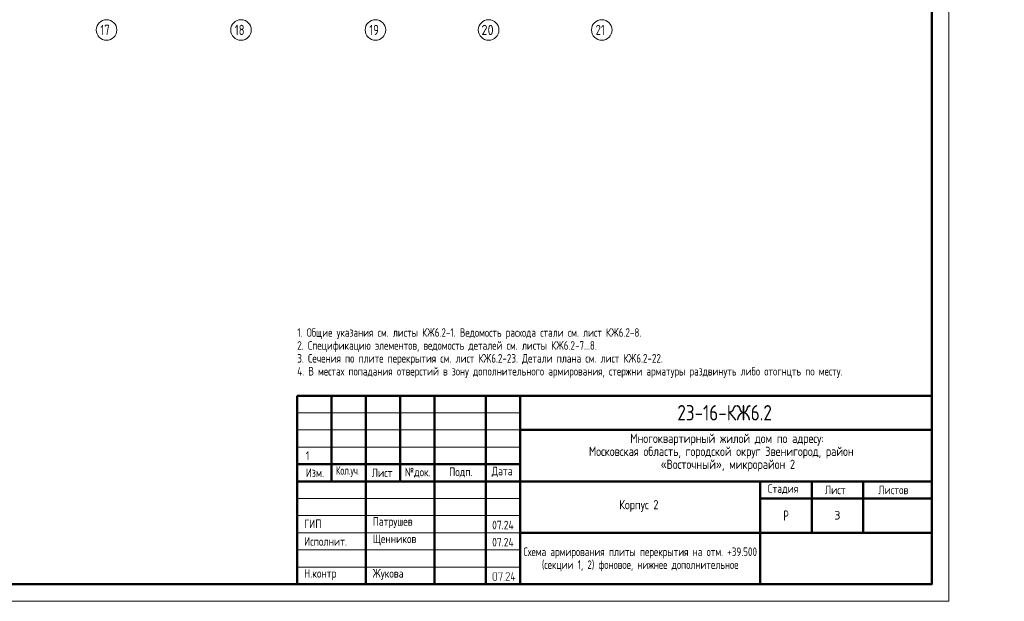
# Model space of a CAD drawing. Header units: millimetres. Extents: x 0 to 61017, y 0 to 42000.
# Tile 11 of 16: x 32307 to 61017, y 0 to 16970. Entities that reach past the tile are written whole.
import ezdxf

# ---------------------------------------------------------------- set-up
doc = ezdxf.new("R2010")
doc.units = ezdxf.units.MM
doc.linetypes.add('______5', pattern=[1100, 800, -100, 100, -100])
doc.layers.add('Standard', color=7, linetype='Continuous', lineweight=25)
doc.layers.add('Оси', color=40, linetype='______5', lineweight=18)
doc.styles.add('GOST 2.304-81', font='txt')
doc.styles.add('ISOCPEUR', font='txt')

msp = doc.modelspace()

# ---------------------------------------------------------------- hatches: boundary and pattern name
at = {"layer": 'Standard', "linetype": 'Continuous', "lineweight": 25, "transparency": 33554687}
h = msp.add_hatch(color=7, dxfattribs=at)
h.paths.add_polyline_path([(46225, 655), (46225, 652), (46225, 649), (46225, 647), (46224, 644), (46224, 641), (46223, 639), (46222, 637), (46221, 634), (46220, 632), (46219, 630), (46218, 627), (46216, 625), (46215, 623), (46213, 621), (46212, 619), (46210, 617), (46208, 615), (46206, 613), (46204, 612), (46201, 610), (46199, 609), (46197, 607), (46195, 606), (46192, 605), (46190, 604), (46188, 603), (46185, 603), (46182, 602), (46180, 602), (46177, 602), (46175, 601), (46172, 601), (46154, 601), (46151, 601), (46149, 602), (46146, 602), (46144, 602), (46142, 603), (46139, 603), (46137, 604), (46135, 605), (46132, 606), (46130, 607), (46128, 609), (46126, 610), (46123, 611), (46121, 613), (46119, 615), (46117, 617), (46115, 619), (46113, 621), (46111, 623), (46110, 625), (46108, 627), (46107, 629), (46106, 632), (46105, 634), (46104, 636), (46103, 639), (46102, 641), (46102, 644), (46101, 646), (46101, 649), (46101, 652), (46101, 655), (46101, 797), (46101, 799), (46101, 802), (46101, 804), (46102, 807), (46102, 809), (46103, 812), (46104, 814), (46105, 817), (46106, 819), (46107, 821), (46108, 823), (46109, 826), (46111, 828), (46113, 830), (46114, 832), (46116, 834), (46118, 836), (46120, 838), (46122, 839), (46124, 841), (46127, 842), (46129, 844), (46131, 845), (46133, 846), (46136, 847), (46138, 848), (46141, 848), (46143, 849), (46146, 849), (46149, 850), (46151, 850), (46154, 850), (46172, 850), (46175, 850), (46177, 850), (46180, 849), (46182, 849), (46185, 849), (46187, 848), (46190, 847), (46192, 846), (46194, 845), (46197, 844), (46199, 843), (46201, 841), (46203, 840), (46205, 838), (46207, 836), (46209, 834), (46211, 832), (46213, 830), (46215, 828), (46216, 826), (46218, 824), (46219, 822), (46220, 820), (46221, 817), (46222, 815), (46223, 812), (46224, 810), (46224, 807), (46225, 805), (46225, 802), (46225, 799), (46225, 797)], flags=16)
h.paths.add_polyline_path([(46208, 655), (46208, 797), (46208, 800), (46207, 804), (46206, 807), (46205, 810), (46204, 813), (46202, 816), (46200, 819), (46197, 822), (46194, 824), (46192, 826), (46189, 828), (46185, 830), (46182, 831), (46179, 832), (46175, 832), (46172, 832), (46154, 832), (46150, 832), (46147, 832), (46144, 831), (46140, 830), (46137, 828), (46134, 826), (46131, 824), (46129, 822), (46126, 819), (46124, 816), (46122, 814), (46121, 810), (46120, 807), (46119, 804), (46118, 800), (46118, 797), (46118, 655), (46118, 651), (46119, 648), (46120, 644), (46121, 641), (46123, 638), (46125, 635), (46127, 632), (46129, 630), (46132, 627), (46135, 625), (46138, 623), (46141, 622), (46144, 620), (46147, 620), (46151, 619), (46154, 619), (46172, 619), (46175, 619), (46179, 620), (46182, 620), (46185, 621), (46188, 623), (46191, 625), (46194, 627), (46197, 629), (46200, 632), (46202, 634), (46204, 637), (46205, 641), (46206, 644), (46207, 647), (46208, 651)])
for points in [[(46385, 839), (46332, 608), (46331, 607), (46331, 606), (46330, 605), (46328, 603), (46323, 601), (46321, 601), (46320, 602), (46318, 602), (46317, 603), (46316, 604), (46315, 605), (46315, 605), (46315, 606), (46314, 607), (46314, 608), (46314, 609), (46314, 610), (46314, 612), (46365, 832), (46278, 832), (46278, 815), (46278, 814), (46278, 813), (46278, 812), (46278, 811), (46277, 810), (46277, 809), (46276, 809), (46276, 808), (46275, 807), (46273, 806), (46271, 806), (46269, 806), (46269, 806), (46268, 806), (46268, 806), (46267, 806), (46266, 807), (46265, 807), (46264, 807), (46263, 808), (46263, 808), (46262, 809), (46262, 810), (46261, 811), (46261, 812), (46261, 813), (46261, 814), (46261, 815), (46261, 841), (46261, 842), (46261, 843), (46261, 844), (46261, 845), (46261, 846), (46262, 846), (46262, 847), (46263, 848), (46263, 848), (46264, 849), (46265, 849), (46266, 849), (46266, 850), (46267, 850), (46268, 850), (46270, 850), (46376, 850), (46378, 850), (46380, 849), (46382, 849), (46383, 848), (46384, 847), (46385, 845), (46385, 844), (46385, 842)], [(46429, 619), (46431, 619), (46433, 618), (46434, 618), (46435, 616), (46437, 615), (46437, 613), (46438, 612), (46438, 610), (46438, 609), (46438, 607), (46437, 606), (46436, 604), (46435, 603), (46435, 603), (46434, 602), (46433, 602), (46432, 602), (46431, 601), (46430, 601), (46429, 601), (46427, 601), (46426, 602), (46424, 603), (46423, 604), (46422, 605), (46421, 607), (46420, 608), (46420, 610), (46420, 611), (46421, 613), (46422, 614), (46423, 616), (46423, 616), (46424, 617), (46424, 618), (46425, 618), (46426, 619), (46427, 619), (46428, 619)], [(46589, 601), (46483, 601), (46481, 601), (46480, 602), (46478, 603), (46476, 604), (46475, 606), (46475, 607), (46474, 609), (46474, 611), (46474, 612), (46474, 613), (46475, 614), (46475, 615), (46573, 763), (46577, 770), (46579, 776), (46580, 779), (46581, 782), (46581, 786), (46581, 789), (46581, 791), (46581, 793), (46581, 795), (46580, 798), (46580, 800), (46579, 802), (46579, 804), (46578, 805), (46577, 807), (46576, 809), (46575, 811), (46573, 813), (46572, 814), (46570, 816), (46569, 818), (46567, 819), (46565, 821), (46563, 822), (46562, 823), (46560, 824), (46558, 826), (46556, 827), (46554, 828), (46552, 828), (46550, 829), (46547, 830), (46545, 831), (46543, 831), (46541, 831), (46539, 832), (46536, 832), (46534, 832), (46531, 832), (46528, 831), (46525, 831), (46522, 830), (46519, 829), (46517, 828), (46514, 827), (46511, 825), (46509, 823), (46506, 821), (46504, 819), (46502, 816), (46499, 813), (46498, 809), (46496, 806), (46494, 802), (46494, 800), (46493, 799), (46492, 798), (46491, 798), (46490, 797), (46489, 797), (46488, 796), (46486, 796), (46484, 796), (46483, 797), (46481, 797), (46480, 798), (46479, 799), (46478, 800), (46478, 800), (46478, 801), (46477, 802), (46477, 803), (46477, 804), (46477, 805), (46477, 808), (46478, 811), (46479, 813), (46480, 816), (46482, 818), (46483, 820), (46484, 823), (46485, 825), (46487, 827), (46488, 829), (46490, 831), (46492, 832), (46493, 834), (46495, 836), (46497, 837), (46499, 839), (46501, 840), (46504, 843), (46508, 844), (46512, 846), (46516, 848), (46520, 849), (46524, 849), (46529, 850), (46533, 850), (46536, 850), (46539, 850), (46543, 849), (46546, 849), (46549, 848), (46551, 848), (46554, 847), (46557, 846), (46560, 845), (46563, 843), (46566, 842), (46568, 840), (46571, 839), (46574, 837), (46576, 835), (46579, 833), (46581, 830), (46584, 828), (46586, 825), (46588, 823), (46590, 820), (46591, 818), (46593, 815), (46594, 812), (46596, 810), (46597, 807), (46598, 804), (46598, 801), (46599, 798), (46599, 795), (46600, 792), (46600, 789), (46600, 784), (46599, 780), (46598, 776), (46597, 772), (46596, 770), (46595, 767), (46595, 765), (46593, 763), (46592, 760), (46591, 758), (46589, 755), (46588, 753), (46499, 619), (46589, 619), (46591, 619), (46592, 618), (46594, 618), (46595, 616), (46596, 615), (46597, 613), (46598, 612), (46598, 610), (46598, 609), (46597, 607), (46597, 606), (46595, 604), (46595, 603), (46594, 603), (46594, 602), (46593, 602), (46592, 602), (46591, 601), (46590, 601)], [(46722, 672), (46749, 672), (46751, 672), (46752, 672), (46754, 671), (46755, 670), (46757, 668), (46757, 667), (46758, 665), (46758, 663), (46758, 662), (46758, 660), (46757, 659), (46756, 657), (46755, 657), (46755, 656), (46754, 656), (46753, 655), (46752, 655), (46751, 655), (46750, 655), (46749, 655), (46722, 655), (46722, 610), (46722, 609), (46722, 608), (46722, 607), (46722, 606), (46721, 605), (46721, 605), (46721, 604), (46720, 603), (46719, 602), (46717, 602), (46716, 601), (46714, 601), (46713, 601), (46712, 601), (46712, 601), (46711, 602), (46710, 602), (46709, 602), (46708, 603), (46707, 603), (46707, 604), (46706, 605), (46706, 605), (46705, 606), (46705, 607), (46705, 608), (46705, 609), (46705, 610), (46705, 655), (46643, 655), (46641, 655), (46639, 655), (46637, 656), (46636, 657), (46635, 658), (46634, 660), (46634, 661), (46634, 663), (46634, 665), (46669, 843), (46670, 845), (46670, 846), (46671, 847), (46672, 848), (46678, 850), (46680, 850), (46681, 849), (46683, 849), (46684, 848), (46685, 847), (46685, 846), (46686, 846), (46686, 845), (46687, 844), (46687, 843), (46687, 842), (46687, 841), (46687, 839), (46653, 672), (46705, 672), (46705, 717), (46705, 718), (46705, 720), (46706, 721), (46707, 723), (46708, 724), (46709, 724), (46710, 725), (46710, 725), (46711, 725), (46712, 726), (46713, 726), (46714, 726), (46715, 726), (46717, 725), (46718, 725), (46720, 723), (46720, 723), (46721, 722), (46721, 721), (46722, 721), (46722, 720), (46722, 719), (46722, 718), (46722, 717)]]:
    msp.add_hatch(color=7, dxfattribs=at).paths.add_polyline_path(points, flags=16)

# ---------------------------------------------------------------- linework, layer by layer
at = {"layer": 'Standard', "color": 7, "linetype": 'Continuous', "lineweight": 50, "transparency": 33554687}
for p, q in [((40400, 500), (40400, 6000)), ((40400, 6000), (58900, 6000)), ((41400, 3500), (41400, 6000)), ((42400, 500), (42400, 6000)), ((43400, 3500), (43400, 6000)), ((44400, 500), (44400, 6000)), ((45900, 500), (45900, 6000)), ((46900, 500), (46900, 6000)), ((46900, 5000), (58900, 5000)), ((40400, 4000), (46900, 4000)), ((40400, 4000), (46900, 4000)), ((40400, 3500), (46900, 3500)), ((40400, 3500), (46900, 3500)), ((46900, 3500), (58900, 3500)), ((53900, 2000), (53900, 3500)), ((55400, 2000), (55400, 3500)), ((56900, 2000), (56900, 3500)), ((53900, 3000), (58900, 3000)), ((46900, 2000), (58900, 2000)), ((53900, 500), (53900, 2000)), ((53900, 500), (53900, 2000))]:
    msp.add_line(p, q, dxfattribs=at)
at = {"layer": 'Standard', "color": 7, "linetype": 'Continuous', "lineweight": 25, "transparency": 33554687}
for p, q in [((58900, 500), (58900, 6000)), ((40400, 500), (58900, 500)), ((40400, 500), (58900, 500)), ((40400, 500), (58900, 500))]:
    msp.add_line(p, q, dxfattribs=at)
at = {"layer": 'Standard', "color": 7, "linetype": 'Continuous', "lineweight": 13, "transparency": 33554687}
for p, q in [((40400, 5500), (46900, 5500)), ((40400, 5000), (46900, 5000)), ((40400, 4500), (46900, 4500)), ((40400, 3000), (46900, 3000)), ((40400, 2500), (46900, 2500)), ((40400, 2500), (46900, 2500)), ((40400, 2000), (46900, 2000)), ((40400, 2000), (46900, 2000)), ((40400, 1500), (46900, 1500)), ((40400, 1000), (46900, 1000))]:
    msp.add_line(p, q, dxfattribs=at)
msp.add_lwpolyline([(0, 0), (59400, 0), (59400, 42000), (0, 42000), (0, 0)], close=True, dxfattribs=at)
at = {"layer": 'Standard', "color": 7, "linetype": 'Continuous', "lineweight": 50, "transparency": 33554687}
msp.add_lwpolyline([(2000, 41500), (58900, 41500), (58900, 500), (2000, 500), (2000, 41500)], close=True, dxfattribs=at)
at = {"layer": 'Оси', "color": 7, "linetype": 'Continuous', "lineweight": 13, "transparency": 33554687}
for centre in [(34840, 16670), (38760, 16670), (42680, 16670), (45980, 16670), (49280, 16670)]:
    msp.add_circle(centre, 300, dxfattribs=at)

# ---------------------------------------------------------------- texts
at = {"layer": 'Standard', "color": 7, "linetype": 'Continuous', "lineweight": 25, "transparency": 33554687, "attachment_point": 7}
for s, insert, char_height, width, style in [('\\W0.75;21', (49100, 16520), 300, 472.29, 'ISOCPEUR'), ('Многоквартирный\\~жилой\\~дом\\~по\\~адресу:\\~', (50110, 4545), 270, 5717.07, 'GOST 2.304-81'), ('Московская\\~область,\\~городской\\~округ\\~Звенигород,\\~район\\~', (48904, 4167), 270, 8136.21, 'GOST 2.304-81'), ('«Восточный»,\\~микрорайон\\~2', (50997, 3789), 270, 3952.82, 'GOST 2.304-81'), ('Изм.', (40648, 3625), 250, 631.15, 'GOST 2.304-81'), ('\\W0.83;Кол.уч.', (41527, 3625), 250, 799.96, 'GOST 2.304-81'), ('Лист', (42571, 3625), 250, 782.23, 'GOST 2.304-81'), ('№док.', (43535, 3607), 250, 853.39, 'GOST 2.304-81'), ('Подп.', (44831, 3614), 250, 764.53, 'GOST 2.304-81'), ('Дата', (46073, 3625), 250, 782.22, 'GOST 2.304-81'), ('Стадия', (54121, 3125), 250, 1031.11, 'GOST 2.304-81'), ('Лист', (55784, 3125), 250, 782.22, 'GOST 2.304-81'), ('Листов', (57343, 3125), 250, 1066.5, 'GOST 2.304-81'), ('Корпус\\~2', (49788, 2610), 270, 1362.87, 'GOST 2.304-81'), ('\\W0.77;Р', (54577, 2350), 300, 262.92, 'GOST 2.304-81'), ('ГИП', (40600, 2137), 250, 586.8, 'GOST 2.304-81'), ('Патрушев', (42600, 2137), 250, 1386.36, 'GOST 2.304-81'), ('07.24', (46083, 2101), 250, 817.62, 'GOST 2.304-81'), ('Исполнит.', (40600, 1622), 250, 1386.36, 'GOST 2.304-81'), ('Щенников', (42600, 1631), 250, 1333.08, 'GOST 2.304-81'), ('07.24', (46083, 1601), 250, 817.62, 'GOST 2.304-81'), ('Н.контр', (40600, 622), 250, 1102.08, 'GOST 2.304-81'), ('Жукова', (42600, 622), 250, 1031.11, 'GOST 2.304-81')]:
    msp.add_mtext(s, dxfattribs=dict(at, insert=insert, char_height=char_height, width=width, style=style))
at = {"layer": 'Standard', "color": 7, "linetype": 'Continuous', "lineweight": 13, "transparency": 33554687, "insert": (40400, 7967), "char_height": 250, "width": 19587.5, "attachment_point": 1, "line_spacing_factor": 0.903614}
msp.add_mtext('\\A1;{\\fGOST 2.304-81|i0|b0;\\H250.000000;\\W0.952381;\\C7;1. Общие указания см. листы КЖ6.2-1. Ведомость расхода стали см. лист КЖ6.2-8.}\\P{\\fGOST 2.304-81|i0|b0;\\H250.000000;\\W0.952381;\\C7;2. Спецификацию элементов, ведомость деталей см. листы КЖ6.2-7...8.}\\P{\\fGOST 2.304-81|i0|b0;\\H250.000000;\\W0.952381;\\C7;3. Сечения по плите перекрытия см. лист КЖ6.2-23. Детали плана см. лист КЖ6.2-22.}\\P{\\fGOST 2.304-81|i0|b0;\\H250.000000;\\W0.952381;\\C7;4. В местах попадания отверстий в зону дополнительного армирования, стержни арматуры раздвинуть либо отогнцть по месту.}\\P', dxfattribs=at)
at = {"layer": 'Standard', "color": 7, "linetype": 'Continuous', "lineweight": 50, "transparency": 33554687, "insert": (51483, 5275), "char_height": 450, "width": 3070.53, "attachment_point": 7, "style": 'GOST 2.304-81'}
msp.add_mtext('23-16-КЖ6.2', dxfattribs=at)
at = {"layer": 'Standard', "color": 7, "linetype": 'Continuous', "lineweight": 18, "transparency": 33554687, "insert": (40702, 4250), "char_height": 250, "width": 233.33, "attachment_point": 5, "style": 'GOST 2.304-81'}
msp.add_mtext('\\A1;{\\fGOST 2.304-81|i0|b0;\\H250.000000;\\W1.000000;\\C7;1}\\P', dxfattribs=at)
at = {"layer": 'Standard', "color": 7, "linetype": 'Continuous', "lineweight": 13, "transparency": 33554687, "insert": (56150, 2510), "char_height": 250, "width": 272.22, "attachment_point": 5, "style": 'ISOCPEUR'}
msp.add_mtext('\\A1;{\\fISOCPEUR|i0|b0;\\H250.000000;\\W1.000000;\\C7;3}\\P', dxfattribs=at)
at = {"layer": 'Standard', "color": 7, "linetype": 'Continuous', "lineweight": 25, "transparency": 33554687, "insert": (50400, 1571), "char_height": 250, "width": 8254.17, "attachment_point": 2, "line_spacing_factor": 0.903614}
msp.add_mtext('\\A1;{\\fGOST 2.304-81|i0|b0;\\H250.000000;\\W0.952381;\\C7;Схема армирования плиты перекрытия на отм. +39.500}\\P{\\fGOST 2.304-81|i0|b0;\\H250.000000;\\W0.952381;\\C7;(секции 1, 2) фоновое, нижнее дополнительное}\\P', dxfattribs=at)
at = {"layer": 'Оси', "color": 7, "linetype": 'Continuous', "lineweight": 25, "transparency": 33554687, "char_height": 300, "attachment_point": 7, "style": 'ISOCPEUR'}
for s, insert, width in [('\\W0.75;17', (34660, 16520), 472.27), ('\\W0.75;18', (38580, 16520), 472.28), ('\\W0.75;19', (42500, 16520), 472.29), ('\\W0.87;20', (45770, 16520), 550.81)]:
    msp.add_mtext(s, dxfattribs=dict(at, insert=insert, width=width))

doc.saveas('drawing.dxf')
